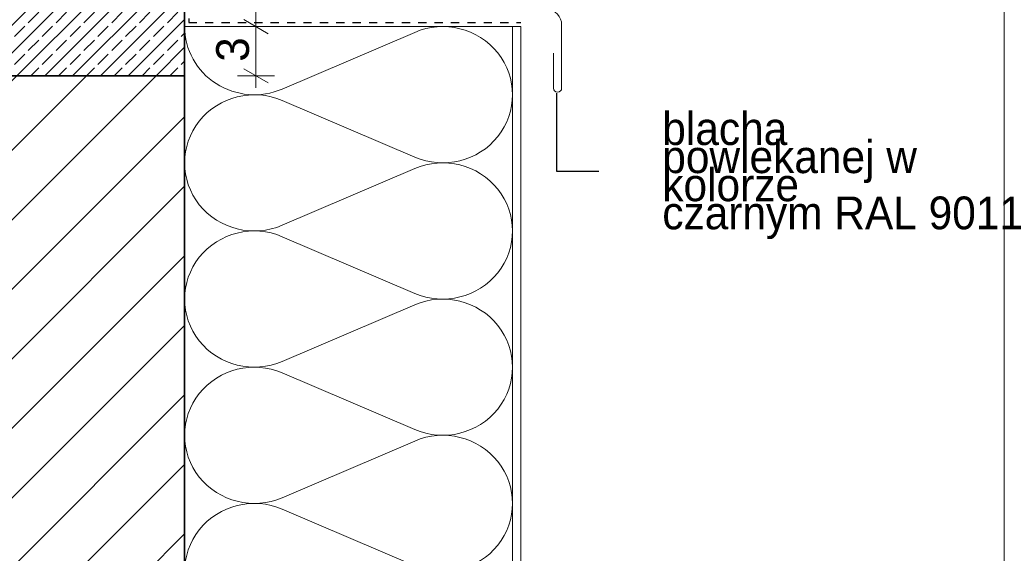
# Model space of a CAD drawing. Extents: x -109972 to -86652, y 98618 to 122888.
# Tile 58 of 74: x -90777 to -90176, y 106977 to 107302. Entities that reach past the tile are written whole.
import ezdxf

# ---------------------------------------------------------------- set-up
doc = ezdxf.new("R2010")
doc.units = 0
doc.header["$MEASUREMENT"] = 0
doc.linetypes.add('Hidden Line', pattern=[10, 5, -5])
for name, color, linetype, lineweight in [('A-Opisy_Nr_Pióra__21', 7, 'Continuous', 13), ('ARCH TABELA_Nr_Pióra__21', 7, 'Continuous', 13), ('Arch wykończenie_Nr_Pióra__46', 5, 'Continuous', 13), ('Arch wymiary_Nr_Pióra__21', 7, 'Continuous', 13), ('Arch ściany nośne_Nr_Pióra__21', 7, 'Continuous', 13), ('Arch ściany nośne_Nr_Pióra__27', 7, 'Continuous', 35), ('INWENT.ŚCIANY_Nr_Pióra__1', 7, 'Continuous', 25)]:
    doc.layers.add(name, color=color, linetype=linetype, lineweight=lineweight)
doc.layers.add('Arch ocieplenie', color=7, linetype='Continuous')
doc.layers.add('Arch wymiary', color=7, linetype='Continuous')
doc.layers.add('Arch ocieplenie_Nr_Pióra__25', color=7, linetype='Continuous', lineweight=15, true_color=0x40a5ff)
doc.layers.add('Arch stropy_Nr_Pióra__3', color=7, linetype='Continuous', lineweight=18, true_color=0xff6600)
doc.styles.add('GENERATED_STYLE_2', font='txt')
doc.styles.add('GENERATED_STYLE_3', font='txt')
doc.styles.add('GENERATED_STYLE_4', font='txt')
doc.dimstyles.new('GENERATED_STYLE__3', dxfattribs={"dimtxt": 20, "dimasz": 11.4, "dimexe": 0.18, "dimexo": 0, "dimgap": 0.09, "dimtad": 1, "dimdec": 0, "dimlfac": 0.1, "dimzin": 0, "dimdsep": 46, "dimtxsty": 'GENERATED_STYLE_2', "dimblk": 'ARROWHEAD_2', "dimblk1": 'ARROWHEAD_2', "dimblk2": 'ARROWHEAD_2', "dimcen": 0.09, "dimclrd": 7, "dimclre": 7, "dimclrt": 7, "dimazin": 0, "dimtfac": 1, "dimtdec": 4, "dimtmove": 0, "dimatfit": 3, "dimfxl": 0, "dimtolj": 1, "dimtzin": 0, "dimarcsym": 0})
doc.dimstyles.new('GENERATED_STYLE__5', dxfattribs={"dimtxt": 0.18, "dimasz": 27.36, "dimexe": 0.18, "dimexo": 0.0625, "dimgap": 0.09, "dimtad": 0, "dimtih": 1, "dimtoh": 1, "dimdec": 4, "dimzin": 0, "dimdsep": 46, "dimcen": 0.09, "dimadec": 0, "dimazin": 0, "dimtfac": 1, "dimtdec": 4, "dimtmove": 0, "dimatfit": 3, "dimldrblk": 'ARROWHEAD_5', "dimfxl": 0, "dimtolj": 1, "dimtzin": 0, "dimarcsym": 0})

# ---------------------------------------------------------------- blocks, each defined once
blk = doc.blocks.new('Izolacja cieplna 14_4', base_point=(-90675.94, 105968.24))
at = {"layer": 'Arch ocieplenie_Nr_Pióra__25', "linetype": 'Continuous'}
for p, q in [((-90616.34, 107260.17), (-90535.53, 107294.75)), ((-90535.53, 107218.61), (-90616.34, 107253.19)), ((-90616.34, 107177.05), (-90535.53, 107211.63)), ((-90535.53, 107135.49), (-90616.34, 107170.07)), ((-90616.34, 107093.92), (-90535.53, 107128.5)), ((-90535.53, 107052.36), (-90616.34, 107086.94)), ((-90616.34, 107010.8), (-90535.53, 107045.38)), ((-90535.53, 106969.24), (-90616.34, 107003.82))]:
    blk.add_line(p, q, dxfattribs=at)
for centre, start_param, end_param in [((-90518.47, 107256.68), 1.158003, 5.125183), ((-90633.4, 107298.25), 0, 1.983589), ((-90633.4, 107215.12), 4.299595, 8.266774), ((-90518.47, 107173.56), 1.158003, 5.125183), ((-90633.4, 107131.99), 4.299595, 8.266774), ((-90518.47, 107090.43), 1.158003, 5.125183), ((-90633.4, 107048.87), 4.299595, 8.266774), ((-90518.47, 107007.31), 1.158003, 5.125183), ((-90633.4, 106965.74), 4.299595, 8.266774)]:
    blk.add_ellipse(centre, major_axis=(-42.53, 0), ratio=0.977125, start_param=start_param, end_param=end_param, dxfattribs=at)
blk = doc.blocks.new('*D123')
at = {"layer": 'Arch wymiary_Nr_Pióra__21', "linetype": 'Continuous'}
for p, q in [((-90639.9, 107302.58), (-90624.9, 107293.92)), ((-90621.15, 107298.25), (-90643.65, 107298.25)), ((-90632.4, 107268.25), (-90632.4, 107298.25)), ((-90639.9, 107272.58), (-90624.9, 107263.92)), ((-90621.15, 107268.25), (-90643.65, 107268.25)), ((-90632.4, 107260.91), (-90632.4, 107268.25))]:
    blk.add_line(p, q, dxfattribs=at)
at = {"layer": 'Arch wymiary_Nr_Pióra__21', "char_height": 20, "attachment_point": 7, "rotation": 90}
for s, insert, style in [('{2\\A1{\\H0.7x;\\S5^  ;}}', (-90642.65, 107457.66), 'GENERATED_STYLE_3'), ('{18\\A1{\\H0.7x;\\S5^  ;}}', (-90642.52, 107363.1), 'GENERATED_STYLE_3'), ('{3}', (-90636.4, 107276.85), 'GENERATED_STYLE_2')]:
    blk.add_mtext(s, dxfattribs=dict(at, insert=insert, style=style))
blk = doc.blocks.new('ARROWHEAD_2')
at = {"color": 0, "linetype": 'Continuous', "lineweight": 0}
for p, q in [((-0.378, -0.655), (0.378, 0.655)), ((0, 0), (-1, 0))]:
    blk.add_line(p, q, dxfattribs=at)
blk = doc.blocks.new('*D124')
at = {"layer": 'Arch wymiary_Nr_Pióra__21', "linetype": 'Continuous'}
for p, q in [((-90639.9, 107487.58), (-90624.9, 107478.92)), ((-90621.15, 107483.25), (-90643.65, 107483.25)), ((-90632.4, 107298.25), (-90632.4, 107483.25)), ((-90639.9, 107302.58), (-90624.9, 107293.92)), ((-90621.15, 107298.25), (-90643.65, 107298.25))]:
    blk.add_line(p, q, dxfattribs=at)
at = {"layer": 'Arch wymiary_Nr_Pióra__21', "char_height": 20, "attachment_point": 7, "rotation": 90}
for s, insert, style in [('{2\\A1{\\H0.7x;\\S5^  ;}}', (-90642.65, 107457.66), 'GENERATED_STYLE_3'), ('{18\\A1{\\H0.7x;\\S5^  ;}}', (-90642.52, 107363.1), 'GENERATED_STYLE_3'), ('{3}', (-90636.4, 107276.85), 'GENERATED_STYLE_2')]:
    blk.add_mtext(s, dxfattribs=dict(at, insert=insert, style=style))
blk = doc.blocks.new('*D125')
at = {"layer": 'Arch wymiary_Nr_Pióra__21', "linetype": 'Continuous'}
for p, q in [((-90632.4, 107510.64), (-90632.4, 107517.97)), ((-90624.9, 107506.31), (-90639.9, 107514.97)), ((-90621.15, 107510.64), (-90643.65, 107510.64)), ((-90632.4, 107483.25), (-90632.4, 107510.64)), ((-90639.9, 107487.58), (-90624.9, 107478.92)), ((-90621.15, 107483.25), (-90643.65, 107483.25))]:
    blk.add_line(p, q, dxfattribs=at)
at = {"layer": 'Arch wymiary_Nr_Pióra__21', "char_height": 20, "attachment_point": 7, "rotation": 90}
for s, insert, style in [('{2\\A1{\\H0.7x;\\S5^  ;}}', (-90642.65, 107457.66), 'GENERATED_STYLE_3'), ('{18\\A1{\\H0.7x;\\S5^  ;}}', (-90642.52, 107363.1), 'GENERATED_STYLE_3'), ('{3}', (-90636.4, 107276.85), 'GENERATED_STYLE_2')]:
    blk.add_mtext(s, dxfattribs=dict(at, insert=insert, style=style))
blk = doc.blocks.new('ARROWHEAD_5')
at = {"color": 0, "linetype": 'Continuous', "lineweight": 0}
blk.add_line((0, 0), (-1, 0), dxfattribs=at)
blk.add_solid([(-1, 0.2679), (0, 0), (-1, -0.2679), (-1, 0.2679)], dxfattribs=at)

msp = doc.modelspace()

# ---------------------------------------------------------------- hatches: boundary and pattern name
at = {"layer": 'Arch ściany nośne_Nr_Pióra__21', "linetype": 'Continuous'}
h = msp.add_hatch(dxfattribs=at)
h.set_pattern_fill('beton_zbrojony', color=256, style=0, pattern_type=2)
h.set_pattern_definition([(45, (0, 0), (-8.4852814, 8.4852814), []), (45, (-4.243, 4.243), (-8.4852814, 8.4852814), [9, -3])])
h.paths.add_polyline_path([(-91205.94, 107268.25), (-90675.94, 107268.25), (-90675.94, 107389.25), (-90761.74, 107389.25), (-90761.74, 107397.25), (-90675.94, 107397.25), (-90675.94, 107468.25), (-90936.94, 107468.25), (-90936.94, 107374.23), (-90944.94, 107374.23), (-90944.94, 107468.25), (-91205.94, 107468.25), (-91205.94, 107392.25), (-91120.14, 107392.25), (-91120.14, 107384.25), (-91205.94, 107384.25)], flags=0)
h = msp.add_hatch(dxfattribs=at)
h.set_pattern_fill('Common_Brick', color=256, style=0, pattern_type=2)
h.set_pattern_definition([(45, (0, 0), (-21.2132034, 21.2132034), [])])
h.paths.add_polyline_path([(-90675.94, 106848.25), (-90675.94, 107268.25), (-91205.94, 107268.25), (-91205.94, 106848.25)], flags=0)

# ---------------------------------------------------------------- linework, layer by layer
at = {"layer": 'Arch stropy_Nr_Pióra__3', "linetype": 'Continuous'}
for p, q in [((-90445.94, 107260.75), (-90445.94, 107299.2)), ((-90450.94, 107281.97), (-90450.94, 107260.75))]:
    msp.add_line(p, q, dxfattribs=at)
for centre, radius, start, end in [((-90455.94, 107299.2), 10, 0, 84.28941), ((-90448.44, 107260.75), 2.5, 180, 0)]:
    msp.add_arc(centre, radius, start, end, dxfattribs=at)
at = {"layer": 'ARCH TABELA_Nr_Pióra__21', "linetype": 'Continuous'}
msp.add_line((-90175.94, 107761.44), (-90175.94, 104916.44), dxfattribs=at)
at = {"layer": 'Arch wykończenie_Nr_Pióra__46', "linetype": 'Continuous'}
for p, q in [((-90470.94, 107298.25), (-90675.94, 107298.25)), ((-90475.94, 105968.24), (-90475.94, 107298.25)), ((-90470.94, 105968.24), (-90470.94, 107298.25))]:
    msp.add_line(p, q, dxfattribs=at)
at = {"layer": 'Arch ściany nośne_Nr_Pióra__27', "linetype": 'Continuous'}
for p, q in [((-90675.94, 107268.25), (-90675.94, 107468.25)), ((-91205.94, 107268.25), (-90675.94, 107268.25)), ((-90675.94, 107268.25), (-91205.94, 107268.25)), ((-90675.94, 106848.25), (-90675.94, 107268.25))]:
    msp.add_line(p, q, dxfattribs=at)
at = {"layer": 'INWENT.ŚCIANY_Nr_Pióra__1', "linetype": 'Hidden Line'}
for p, q in [((-90673.44, 107473.25), (-90673.44, 107300.75)), ((-90673.44, 107300.75), (-90470.94, 107300.75))]:
    msp.add_line(p, q, dxfattribs=at)

# ---------------------------------------------------------------- block references
at = {"layer": 'Arch ocieplenie', "color": 104, "linetype": 'Continuous', "lineweight": 20, "true_color": 0x029e21}
msp.add_blockref('Izolacja cieplna 14_4', (-90675.94, 105968.24), dxfattribs=at)

# ---------------------------------------------------------------- texts
at = {"layer": 'A-Opisy_Nr_Pióra__21', "linetype": 'Continuous', "insert": (-90384.6, 107207.28), "char_height": 20, "width": 225.8838, "attachment_point": 4, "line_spacing_factor": 0.514144, "style": 'GENERATED_STYLE_4'}
msp.add_mtext('{blacha\\Ppowlekanej w kolorze \\Pczarnym RAL 9011}', dxfattribs=at)

# ---------------------------------------------------------------- dimensions: what is measured, and where the dimension line sits
at = {"layer": 'Arch wymiary', "linetype": 'Continuous'}
for base, p1, p2, picture, middle in [((-90632.4, 107268.25), (-90670.94, 107483.25), (-90455.99, 107510.64), '*D125', (-90646.4, 107485.28)), ((-90632.4, 107268.25), (-90675.94, 107268.25), (-90475.94, 107298.25), '*D123', (-90646.4, 107284.44)), ((-90632.40451614, 107268.24689186), (-90475.93629261, 107298.24689186), (-90670.9381413, 107483.24689186), '*D124', (-90646.40451614, 107398.2988922))]:
    dim = msp.add_linear_dim(base=base, p1=p1, p2=p2, angle=90, dimstyle='GENERATED_STYLE__3', dxfattribs=at)
    dim.commit()
    dim.dimension.update_dxf_attribs({"geometry": picture, "text_midpoint": middle})

# ---------------------------------------------------------------- leaders
at = {"layer": 'A-Opisy_Nr_Pióra__21', "linetype": 'Continuous', "annotation_type": 0, "has_hookline": 1, "hookline_direction": 1, "text_width": 195.24}
msp.add_leader([(-90449.11, 107257.72), (-90449.11, 107210.13), (-90423.25, 107210.13)], dimstyle='GENERATED_STYLE__5', dxfattribs=at)

doc.saveas('drawing.dxf')
